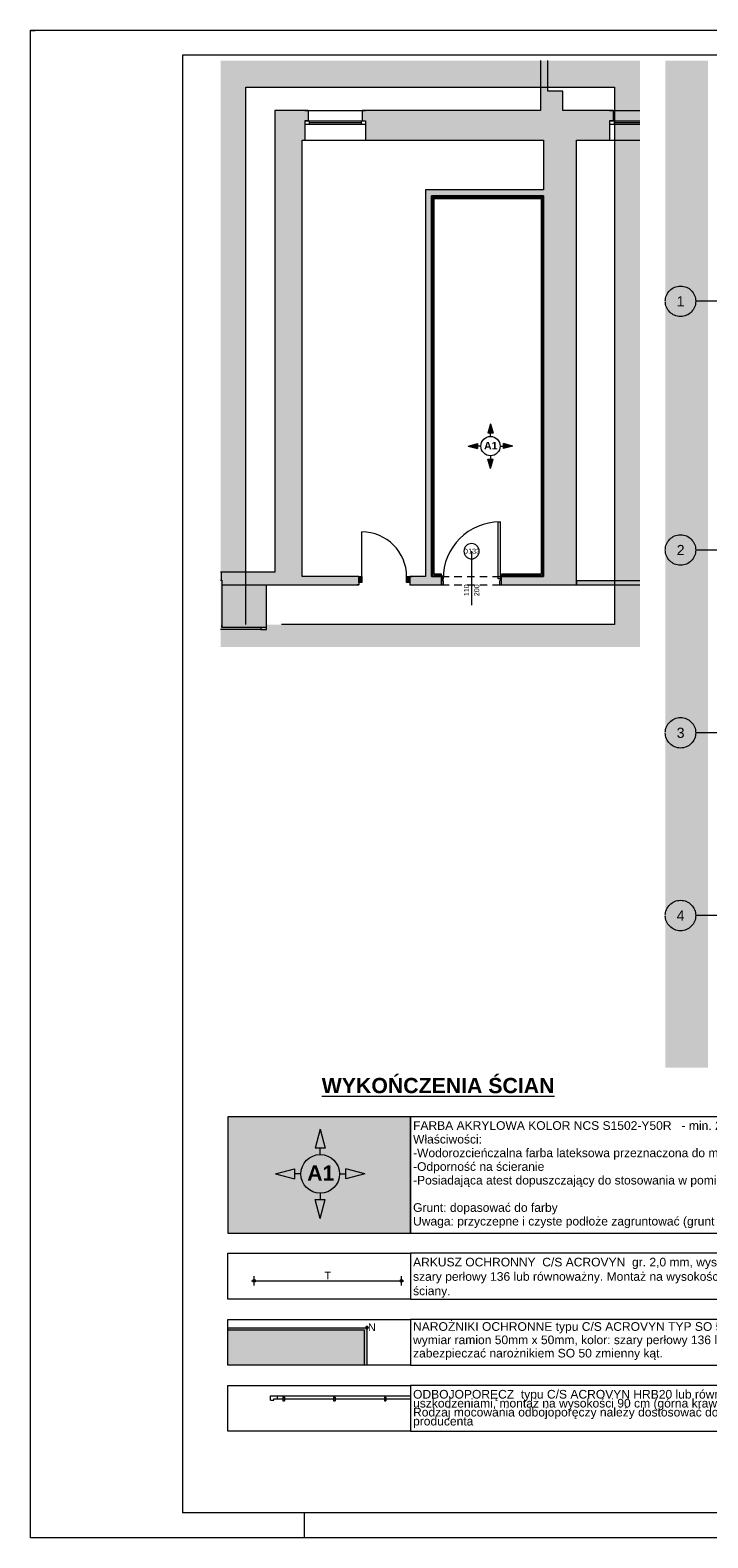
# Paper-space layout 'A-44 WYKOŃCZENIA ŚCIAN - PIĘTRO -1' of a CAD drawing. Header units: millimetres. Extents: x 0 to 594, y 0 to 297.
# Tile 1 of 16: x 0 to 133, y 0 to 297. Entities that reach past the tile are written whole.
import ezdxf
from ezdxf.xclip import XClip

# ---------------------------------------------------------------- set-up
doc = ezdxf.new("R2010")
doc.units = ezdxf.units.MM
doc.header["$MEASUREMENT"] = 0
doc.header["$XCLIPFRAME"] = 0
for name, pattern in [('DASHDOTX2', [1000, 500, -250, 0, -250]), ('Przer. długie kreski', [2.5, 1.5, -1]), ('PRZERYWANA_DU_A', [550, 350, -200])]:
    doc.linetypes.add(name, pattern=pattern)
for name, color, linetype, lineweight in [('0_Nr_pióra__1', 7, 'Continuous', 20), ('0_Nr_pióra__2', 8, 'Continuous', 13), ('A__OKŁADZINY ŚCIAN_Nr_pióra__1', 7, 'Continuous', 20), ('A_ściany proj_Nr_pióra__1', 7, 'Continuous', 20), ('A_ściany proj_Nr_pióra__2', 8, 'Continuous', 13), ('A_ściany_Nr_pióra__1', 7, 'Continuous', 20), ('AR LEGENDY_Nr_pióra__2', 8, 'Continuous', 13), ('AR P NAROŻNIKI_Nr_pióra__1', 7, 'Continuous', 20), ('AR P NAROŻNIKI_Nr_pióra__2', 8, 'Continuous', 13), ('AR P PŁYTKI_Nr_pióra__2', 8, 'Continuous', 13), ('Drzwi Archicad_Nr_pióra__1', 7, 'Continuous', 20), ('Drzwi Archicad_Nr_pióra__3', 252, 'Continuous', 13), ('Znaczniki drzwi Archicada_Nr_pióra__3', 252, 'Continuous', 13)]:
    doc.layers.add(name, color=color, linetype=linetype, lineweight=lineweight)
for name, color, linetype in [('A__OKŁADZINY ŚCIAN', 7, 'Continuous'), ('A_podrys', 7, 'Continuous'), ('A_ściany', 7, 'Continuous'), ('A_ściany proj', 7, 'Continuous'), ('AR P NAROŻNIKI', 7, 'Continuous'), ('AR ŚCIANY ISTNIEJĄCE', 7, 'Continuous'), ('Drzwi Archicad', 7, 'Continuous')]:
    doc.layers.add(name, color=color, linetype=linetype)
for name, color, linetype, lineweight, true_color in [('A__OKŁADZINY ŚCIAN_Nr_pióra__7', 7, 'Continuous', 18, 0x171717), ('A_Arkusz_Nr_pióra__255', 7, 'Continuous', 15, 0x242424), ('A_osie_Nr_pióra__16', 7, 'Continuous', 5, 0x0f0f0f), ('A_osie_Nr_pióra__76', 7, 'Continuous', 5, 0x2d2d2d), ('A_ściany proj_Nr_pióra__10', 7, 'Continuous', 13, 0x4b4b4b), ('AR ODBOJOPORĘCZ_Nr_pióra__84', 7, 'Continuous', 5, 0x4a4a4a), ('AR P NAROŻNIKI_Nr_pióra__7', 7, 'Continuous', 18, 0x171717), ('Okna Archicada_Nr_pióra__19', 7, 'Continuous', 5, 0x191919)]:
    doc.layers.add(name, color=color, linetype=linetype, lineweight=lineweight, true_color=true_color)
doc.styles.add('STYL_AUTOMATYCZNY_1', font='arial.ttf')
doc.styles.add('STYL_AUTOMATYCZNY_3', font='arial.ttf')
doc.styles.add('STYL_AUTOMATYCZNY_4', font='arial.ttf')
doc.styles.add('STYL_AUTOMATYCZNY_5', font='arial.ttf')
pattern_1 = [(45, (-1337.8332, -537.3467), (-0.57024626, 0.57024626), []), (45, (-1337.2629, -537.3467), (-0.57024626, 0.57024626), [0.40323, -0.20161])]

# ---------------------------------------------------------------- blocks, each defined once
blk = doc.blocks.new('Rysunek_1_1', base_point=(-1493.66, -286.48))
at = {"linetype": 'Continuous', "lineweight": 0, "true_color": 0x484848}
blk.add_hatch(color=251, dxfattribs=at).paths.add_polyline_path([(125.08, 290.99), (125.08, 92.59), (133.47, 92.59), (133.47, 290.99)])
at = {"layer": 'A_osie_Nr_pióra__16', "color": 250, "linetype": 'DASHDOTX2', "lineweight": 5, "true_color": 0x0f0f0f}
for p, q in [((151.34, 243.59), (131.08, 243.59)), ((151.34, 194.59), (131.08, 194.59)), ((151.34, 158.59), (131.08, 158.59)), ((151.34, 122.59), (131.08, 122.59))]:
    blk.add_line(p, q, dxfattribs=at)
at = {"layer": 'A_osie_Nr_pióra__76', "color": 250, "linetype": 'Continuous', "lineweight": 5, "true_color": 0x2d2d2d}
for centre in [(128.08, 243.59), (128.08, 194.59), (128.08, 158.59), (128.08, 122.59)]:
    blk.add_circle(centre, 3, dxfattribs=at)
at = {"layer": 'A_osie_Nr_pióra__76', "color": 250, "linetype": 'Continuous', "lineweight": 5, "true_color": 0x2d2d2d, "char_height": 2, "attachment_point": 1, "style": 'STYL_AUTOMATYCZNY_1'}
for s, insert in [('\\A1;{\\pql;\\pt0;\\fArial|b0|i0|c238|p0;\\W1.000000;1}', (127.32, 244.59)), ('\\A1;{\\pql;\\pt0;\\fArial|b0|i0|c238|p0;\\W1.000000;2}', (127.32, 195.59)), ('\\A1;{\\pql;\\pt0;\\fArial|b0|i0|c238|p0;\\W1.000000;3}', (127.32, 159.59)), ('\\A1;{\\pql;\\pt0;\\fArial|b0|i0|c238|p0;\\W1.000000;4}', (127.32, 123.59))]:
    blk.add_mtext(s, dxfattribs=dict(at, insert=insert))
blk = doc.blocks.new('Rysunek_3_3', base_point=(-2131.4, -381.84))
at = {"linetype": 'Continuous', "lineweight": 0, "true_color": 0xe1e1e1}
for points in [[(74.87, 60.05), (74.87, 82.95), (38.87, 82.95), (38.87, 60.05)], [(38.87, 40.9), (65.78, 40.9), (65.78, 34.03), (66.28, 34.03), (66.28, 41.4), (38.87, 41.4)]]:
    blk.add_hatch(color=254, dxfattribs=at).paths.add_polyline_path(points)
at = {"linetype": 'Continuous', "lineweight": 0, "true_color": 0x000000}
for points in [[(57.07, 80.49), (56.07, 76.76), (58.07, 76.76)], [(48.26, 71.69), (51.99, 70.69), (51.99, 72.69)], [(65.87, 71.69), (62.14, 72.69), (62.14, 70.69)], [(57.07, 62.88), (58.07, 66.62), (56.07, 66.62)]]:
    blk.add_hatch(color=18, dxfattribs=at).paths.add_polyline_path(points)
at = {"layer": 'A__OKŁADZINY ŚCIAN', "linetype": 'Continuous', "lineweight": 0, "true_color": 0x171717}
for points in [[(43.8, 50.63), (43.82, 50.54), (43.88, 50.46), (43.96, 50.4), (44.05, 50.38), (44.15, 50.4), (44.23, 50.46), (44.28, 50.54), (44.3, 50.63), (44.28, 50.73), (44.23, 50.81), (44.15, 50.86), (44.05, 50.88), (43.96, 50.86), (43.88, 50.81), (43.82, 50.73)], [(72.81, 50.63), (72.82, 50.54), (72.88, 50.46), (72.96, 50.4), (73.06, 50.38), (73.15, 50.4), (73.23, 50.46), (73.29, 50.54), (73.31, 50.63), (73.29, 50.73), (73.23, 50.81), (73.15, 50.86), (73.06, 50.88), (72.96, 50.86), (72.88, 50.81), (72.82, 50.73)]]:
    blk.add_hatch(color=250, dxfattribs=at).paths.add_polyline_path(points)
at = {"layer": 'AR P NAROŻNIKI', "linetype": 'Continuous', "lineweight": 0, "true_color": 0x171717}
blk.add_hatch(color=250, dxfattribs=at).paths.add_polyline_path([(66.53, 41.4, 1), (66.03, 41.4, 1)])
at = {"layer": 'AR ŚCIANY ISTNIEJĄCE', "linetype": 'Continuous', "lineweight": 0, "true_color": 0xb6b6b6}
blk.add_hatch(color=253, dxfattribs=at).paths.add_polyline_path([(38.87, 40.9), (38.87, 34.03), (65.78, 34.03), (65.78, 40.9)])
at = {"layer": '0_Nr_pióra__1', "color": 7, "linetype": 'Continuous', "lineweight": 20}
for p, q in [((57.07, 80.49), (56.07, 76.76)), ((57.07, 80.49), (58.07, 76.76)), ((58.07, 76.76), (56.07, 76.76)), ((57.07, 75.49), (57.07, 76.76)), ((48.26, 71.69), (51.99, 72.69)), ((48.26, 71.69), (51.99, 70.69)), ((51.99, 72.69), (51.99, 70.69)), ((53.26, 71.69), (51.99, 71.69)), ((60.87, 71.69), (62.14, 71.69)), ((62.14, 70.69), (62.14, 72.69)), ((65.87, 71.69), (62.14, 72.69)), ((65.87, 71.69), (62.14, 70.69)), ((56.07, 66.62), (58.07, 66.62)), ((57.07, 62.88), (56.07, 66.62)), ((57.07, 67.88), (57.07, 66.62)), ((57.07, 62.88), (58.07, 66.62))]:
    blk.add_line(p, q, dxfattribs=at)
blk.add_circle((57.07, 71.69), 3.81, dxfattribs=at)
at = {"layer": '0_Nr_pióra__2', "color": 8, "linetype": 'Continuous', "lineweight": 13}
for p, q in [((207.18, 82.95), (74.87, 82.95)), ((74.87, 82.95), (74.87, 60.05)), ((207.18, 60.05), (207.18, 82.95)), ((74.87, 60.05), (207.18, 60.05))]:
    blk.add_line(p, q, dxfattribs=at)
at = {"layer": '0_Nr_pióra__2', "color": 8, "linetype": 'Continuous', "lineweight": 13, "flags": 128}
for points in [[(74.87, 60.05), (74.87, 82.95), (38.87, 82.95), (38.87, 60.05)], [(38.87, 40.9), (38.87, 41.4), (66.28, 41.4), (66.28, 34.03), (65.78, 34.03), (65.78, 40.9)]]:
    blk.add_lwpolyline(points, close=True, dxfattribs=at)
at = {"layer": 'A__OKŁADZINY ŚCIAN_Nr_pióra__7', "color": 250, "linetype": 'Continuous', "lineweight": 18, "true_color": 0x171717}
for p, q in [((43.55, 50.63), (43.8, 50.63)), ((44.05, 50.88), (44.05, 51.57)), ((44.3, 50.63), (72.81, 50.63)), ((73.06, 50.88), (73.06, 51.57)), ((73.31, 50.63), (73.56, 50.63)), ((44.05, 49.7), (44.05, 50.38)), ((73.06, 49.7), (73.06, 50.38))]:
    blk.add_line(p, q, dxfattribs=at)
for centre in [(44.05, 50.63), (73.06, 50.63)]:
    blk.add_circle(centre, 0.25, dxfattribs=at)
at = {"layer": 'AR LEGENDY_Nr_pióra__2', "color": 8, "linetype": 'Continuous', "lineweight": 13}
for p, q in [((207.18, 56.05), (74.87, 56.05)), ((74.87, 56.05), (74.87, 47.04)), ((207.18, 47.04), (207.18, 56.05)), ((74.87, 47.04), (207.18, 47.04)), ((207.18, 43.04), (74.87, 43.04)), ((74.87, 43.04), (74.87, 34.03)), ((207.18, 34.03), (207.18, 43.04)), ((74.87, 34.03), (207.18, 34.03)), ((207.18, 30.03), (74.87, 30.03)), ((74.87, 30.03), (74.87, 21.01)), ((207.18, 21.01), (207.18, 30.03)), ((74.87, 21.01), (207.18, 21.01))]:
    blk.add_line(p, q, dxfattribs=at)
at = {"layer": 'AR ODBOJOPORĘCZ_Nr_pióra__84', "color": 251, "linetype": 'Continuous', "lineweight": 5, "true_color": 0x4a4a4a}
for p, q in [((47.3, 27.09), (47.3, 27.99)), ((47.3, 27.09), (47.3, 27.98)), ((47.3, 27.98), (74.87, 27.98)), ((47.3, 27.09), (47.9, 27.09)), ((47.9, 27.39), (74.87, 27.39)), ((47.9, 27.09), (47.9, 27.39)), ((48.65, 27.39), (48.65, 27.99)), ((49.71, 27.72), (49.71, 26.99)), ((49.71, 27.72), (50.01, 27.72)), ((49.71, 26.99), (50.01, 26.99)), ((50.01, 27.72), (50.01, 26.99)), ((59.71, 27.72), (59.71, 26.99)), ((59.71, 27.72), (60.01, 27.72)), ((59.71, 26.99), (60.01, 26.99)), ((60.01, 27.72), (60.01, 26.99)), ((69.71, 27.72), (69.71, 26.99)), ((69.71, 27.72), (70.01, 27.72)), ((69.71, 26.99), (70.01, 26.99)), ((70.01, 27.72), (70.01, 26.99))]:
    blk.add_line(p, q, dxfattribs=at)
at = {"layer": 'AR P NAROŻNIKI_Nr_pióra__1', "color": 7, "linetype": 'Continuous', "lineweight": 20}
blk.add_circle((66.28, 41.4), 0.25, dxfattribs=at)
at = {"layer": 'AR P NAROŻNIKI_Nr_pióra__2', "color": 8, "linetype": 'PRZERYWANA_DU_A', "lineweight": 13, "flags": 128}
blk.add_lwpolyline([(66.53, 41.4, 1), (66.03, 41.4, 1)], format="xyb", close=True, dxfattribs=at)
at = {"layer": 'AR P PŁYTKI_Nr_pióra__2', "color": 8, "linetype": 'Continuous', "lineweight": 13, "flags": 128}
for points in [[(74.87, 56.05), (74.87, 47.04), (38.87, 47.04), (38.87, 56.05)], [(74.87, 43.04), (74.87, 34.03), (38.87, 34.03), (38.87, 43.04)], [(74.87, 30.03), (74.87, 21.01), (38.87, 21.01), (38.87, 30.03)]]:
    blk.add_lwpolyline(points, close=True, dxfattribs=at)
at = {"layer": '0_Nr_pióra__1', "color": 7, "linetype": 'Continuous', "lineweight": 20, "insert": (54.5, 71.86), "char_height": 3, "attachment_point": 4, "style": 'STYL_AUTOMATYCZNY_3'}
blk.add_mtext('\\A1;{\\pql;\\fArial|b1|i0|c238|p0;\\W1.000000;A1}', dxfattribs=at)
at = {"layer": '0_Nr_pióra__2', "color": 8, "linetype": 'Continuous', "lineweight": 13, "insert": (57.37, 90.6), "char_height": 3, "attachment_point": 1, "style": 'STYL_AUTOMATYCZNY_3'}
blk.add_mtext('\\A1;{\\pql;\\fArial|b1|i0|c238|p0;\\L\\W1.000000;\\LWYKOŃCZENIA ŚCIAN}', dxfattribs=at)
at = {"layer": '0_Nr_pióra__2', "color": 8, "linetype": 'Continuous', "lineweight": 13, "insert": (75.37, 82.07), "char_height": 1.7, "attachment_point": 1, "line_spacing_factor": 0.949866, "style": 'STYL_AUTOMATYCZNY_1'}
blk.add_mtext('\\A1;{\\pql;\\fArial|b0|i0|c238|p0;\\W1.000000;FARBA AKRYLOWA KOLOR NCS S1502-Y50R   - min. 2 warstwy.\\P\\pql;\\fArial|b0|i0|c238|p0;\\W1.000000;Właściwości:\\P\\pql;\\fArial|b0|i0|c238|p0;\\W1.000000;-Wodorozcieńczalna farba lateksowa przeznaczona do malowania ścian i sufitów wewnątrz budynków.\\P\\pql;\\fArial|b0|i0|c238|p0;\\W1.000000;-Odporność na ścieranie\\P\\pql;\\fArial|b0|i0|c238|p0;\\W1.000000;-Posiadająca atest dopuszczający do stosowania w pomieszczeniach służby zdrowia.\\P\\pql;\\fRomanS|b0|i0|c238|p0;\\W1.000000;\\P\\pql;\\fArial|b0|i0|c238|p0;\\W1.000000;Grunt: dopasować do farby\\P\\pql;\\fArial|b0|i0|c238|p0;\\W1.000000;Uwaga: przyczepne i czyste podłoże zagruntować (grunt dobrać odpowiednio do rodzaju podłoża). }', dxfattribs=at)
at = {"layer": 'A__OKŁADZINY ŚCIAN_Nr_pióra__7', "color": 250, "linetype": 'Continuous', "lineweight": 18, "true_color": 0x171717, "insert": (57.93, 50.93), "char_height": 1.5, "width": 1.2566, "attachment_point": 7, "style": 'STYL_AUTOMATYCZNY_5'}
blk.add_mtext('\\A1;{\\pql;\\fArial|b0|i0|c238|p0;\\W1.000000;T}', dxfattribs=at)
at = {"layer": 'AR LEGENDY_Nr_pióra__2', "color": 8, "linetype": 'Continuous', "lineweight": 13, "insert": (75.37, 55.17), "char_height": 1.7, "width": 131.3066, "attachment_point": 1, "style": 'STYL_AUTOMATYCZNY_1'}
blk.add_mtext('\\A1;{\\pql;\\fArial|b0|i0|c238|p0;\\W1.000000;ARKUSZ OCHRONNY  C/S ACROVYN  gr. 2,0 mm, wys. 900 mm , chroniący ściany przed wszelkimi uszkodzeniami; kolor: szary perłowy 136 lub równoważny. Montaż na wysokości 10 cm bezpośrednio nad cokołem posadzki, bezpośrednio do ściany.\\P\\pql;\\fArial|b0|i0|c238|p0;\\W1.000000;}', dxfattribs=at)
at = {"layer": 'AR LEGENDY_Nr_pióra__2', "color": 8, "linetype": 'Continuous', "lineweight": 13, "char_height": 1.7, "width": 131.3066, "attachment_point": 1, "style": 'STYL_AUTOMATYCZNY_1'}
for s, insert, line_spacing_factor in [('\\A1;{\\pql;\\fArial|b0|i0|c238|p0;\\W1.000000;NAROŻNIKI OCHRONNE typu C/S ACROVYN TYP SO 50 lub równoważne - osłona przeciwuderzeniowa, wysokość 65cm, wymiar ramion 50mm x 50mm, kolor: szary perłowy 136 lub równoważny. Uwaga: narożniki o kącie różnym od 90 ° zabezpieczać narożnikiem SO 50 zmienny kąt. }', (75.37, 42.48), 0.926071), ('\\A1;{\\pql;\\fArial|b0|i0|c238|p0;\\W1.000000;ODBOJOPORĘCZ  typu C/S ACROVYN HRB20 lub równoważna o funkcji poręczy oraz ochrony ściany przed wszelkimi uszkodzeniami, montaż na wysokości 90 cm (górna krawędź), wys. 140mm, kolor: szary perłowy 136 lub równoważny. Rodzaj mocowania odbojoporęczy należy dostosować do rodzaju podłoża. Rozstaw mocowań wg. specyfikacji technicznej producenta}', (75.37, 29.14), 0.623783)]:
    blk.add_mtext(s, dxfattribs=dict(at, insert=insert, line_spacing_factor=line_spacing_factor))
at = {"layer": 'AR P NAROŻNIKI_Nr_pióra__7', "color": 250, "linetype": 'Continuous', "lineweight": 18, "true_color": 0x171717, "insert": (66.5, 41.49), "char_height": 1.5, "attachment_point": 4, "style": 'STYL_AUTOMATYCZNY_1'}
blk.add_mtext('\\A1;{\\pql;\\fArial|b0|i0|c238|p0;\\W1.000000;N}', dxfattribs=at)
blk = doc.blocks.new('Rysunek_5_5', base_point=(-1337.83, -537.35))
at = {"linetype": 'Continuous', "lineweight": 0, "true_color": 0x484848}
h = blk.add_hatch(color=251, dxfattribs=at)
h.paths.add_polyline_path([(37.42, 290.99), (37.42, 175.47), (120.08, 175.47), (120.08, 290.99)])
h.paths.add_polyline_path([(42.42, 285.76), (115.08, 285.76), (115.08, 179.9), (42.42, 179.9)], flags=0)
at = {"layer": 'A__OKŁADZINY ŚCIAN', "linetype": 'Continuous', "lineweight": 0, "true_color": 0x000000}
for points in [[(90.63, 219.46), (90.13, 217.6), (91.13, 217.6)], [(86.23, 215.06), (88.09, 214.56), (88.09, 215.56)], [(95.03, 215.06), (93.17, 215.56), (93.17, 214.56)], [(90.63, 210.66), (91.13, 212.52), (90.13, 212.52)]]:
    blk.add_hatch(color=18, dxfattribs=at).paths.add_polyline_path(points)
at = {"layer": 'A_ściany', "linetype": 'Continuous', "lineweight": 0, "true_color": 0x000000}
for points in [[(100.5, 284.95), (101.9, 284.95), (101.9, 290.99), (100.5, 290.99)], [(104.9, 281.15), (104.9, 284.95), (100.5, 284.95), (100.5, 281.15)], [(37.7, 187.75), (53.5, 187.75), (53.5, 275.35), (48.1, 281.15), (48.1, 190.25), (37.7, 190.25)], [(54.01, 275.35), (54.01, 279.15), (54.71, 279.15), (54.71, 281.15), (48.1, 281.15), (53.5, 275.35)], [(114.1, 275.35), (114.1, 279.15), (114.8, 279.15), (114.8, 281.15), (65.31, 281.15), (65.31, 279.15), (66.01, 279.15), (66.01, 275.35)], [(107.6, 187.75), (107.6, 275.35), (101.1, 275.35), (101.1, 189.35)], [(101.1, 265.55), (77.8, 265.55), (79, 264.35), (101.1, 264.35)], [(77.8, 265.55), (77.8, 189.35), (79, 189.35), (79, 264.35)], [(37.7, 190.25), (37.42, 190.25), (37.42, 188.65), (37.7, 188.65)], [(37.7, 187.75), (37.7, 179.35), (46.5, 179.35), (46.5, 187.75)], [(53.5, 187.75), (64.7, 187.75), (64.7, 189.35), (53.5, 189.35)], [(74.7, 189.35), (74.7, 187.75), (81, 187.75), (81, 189.35)], [(92.8, 189.35), (92.8, 187.75), (107.6, 187.75), (101.1, 189.35)], [(107.6, 188.55), (107.6, 187.75), (120.08, 187.75), (120.08, 188.55)]]:
    blk.add_hatch(color=18, dxfattribs=at).paths.add_polyline_path(points)
at = {"layer": 'A_ściany proj', "linetype": 'Continuous', "lineweight": 0, "true_color": 0x4b4b4b}
h = blk.add_hatch(dxfattribs=at)
h.set_pattern_fill('FP_65_0005', color=251, style=0, pattern_type=2)
h.set_pattern_definition(pattern_1)
h.paths.add_polyline_path([(101.1, 264.35), (79, 264.35), (79.25, 264.1), (100.85, 264.1)])
h = blk.add_hatch(dxfattribs=at)
h.set_pattern_fill('FP_65_0005', color=251, style=0, pattern_type=2)
h.set_pattern_definition(pattern_1)
h.paths.add_polyline_path([(79, 264.35), (79, 189.35), (79.25, 189.35), (79.25, 264.1)])
h = blk.add_hatch(dxfattribs=at)
h.set_pattern_fill('FP_65_0005', color=251, style=0, pattern_type=2)
h.set_pattern_definition(pattern_1)
h.paths.add_polyline_path([(101.1, 189.35), (101.1, 264.35), (100.85, 264.1), (100.85, 189.35)])
h = blk.add_hatch(dxfattribs=at)
h.set_pattern_fill('FP_65_0005', color=251, style=0, pattern_type=2)
h.set_pattern_definition(pattern_1)
h.paths.add_polyline_path([(79.5, 263.85), (100.6, 263.85), (100.85, 264.1), (79.25, 264.1)])
h = blk.add_hatch(dxfattribs=at)
h.set_pattern_fill('FP_65_0005', color=251, style=0, pattern_type=2)
h.set_pattern_definition(pattern_1)
h.paths.add_polyline_path([(79.5, 189.85), (79.5, 263.85), (79.25, 264.1), (79.25, 189.85)])
h = blk.add_hatch(dxfattribs=at)
h.set_pattern_fill('FP_65_0005', color=251, style=0, pattern_type=2)
h.set_pattern_definition(pattern_1)
h.paths.add_polyline_path([(100.85, 189.85), (100.85, 264.1), (100.6, 263.85), (100.6, 189.85)])
h = blk.add_hatch(dxfattribs=at)
h.set_pattern_fill('FP_65_0005', color=251, style=0, pattern_type=2)
h.set_pattern_definition(pattern_1)
h.paths.add_polyline_path([(79.5, 189.6), (79.5, 189.85), (79.25, 189.85), (79.25, 189.6)])
h = blk.add_hatch(dxfattribs=at)
h.set_pattern_fill('FP_65_0005', color=251, style=0, pattern_type=2)
h.set_pattern_definition(pattern_1)
h.paths.add_polyline_path([(79.25, 189.6), (79.25, 189.35), (79.5, 189.35), (79.5, 189.6)])
h = blk.add_hatch(dxfattribs=at)
h.set_pattern_fill('FP_65_0005', color=251, style=0, pattern_type=2)
h.set_pattern_definition(pattern_1)
h.paths.add_polyline_path([(81, 189.85), (79.5, 189.85), (79.5, 189.6), (81, 189.6)])
h = blk.add_hatch(dxfattribs=at)
h.set_pattern_fill('FP_65_0005', color=251, style=0, pattern_type=2)
h.set_pattern_definition(pattern_1)
h.paths.add_polyline_path([(79.5, 189.35), (81, 189.35), (81, 189.6), (79.5, 189.6)])
h = blk.add_hatch(dxfattribs=at)
h.set_pattern_fill('FP_65_0005', color=251, style=0, pattern_type=2)
h.set_pattern_definition(pattern_1)
h.paths.add_polyline_path([(100.6, 189.85), (92.8, 189.85), (92.8, 189.6), (100.6, 189.6)])
h = blk.add_hatch(dxfattribs=at)
h.set_pattern_fill('FP_65_0005', color=251, style=0, pattern_type=2)
h.set_pattern_definition(pattern_1)
h.paths.add_polyline_path([(92.8, 189.35), (100.6, 189.35), (100.6, 189.6), (92.8, 189.6)])
h = blk.add_hatch(dxfattribs=at)
h.set_pattern_fill('FP_65_0005', color=251, style=0, pattern_type=2)
h.set_pattern_definition(pattern_1)
h.paths.add_polyline_path([(100.85, 189.6), (100.85, 189.85), (100.6, 189.85), (100.6, 189.6)])
h = blk.add_hatch(dxfattribs=at)
h.set_pattern_fill('FP_65_0005', color=251, style=0, pattern_type=2)
h.set_pattern_definition(pattern_1)
h.paths.add_polyline_path([(100.6, 189.6), (100.6, 189.35), (100.85, 189.35), (100.85, 189.6)])
at = {"layer": 'Drzwi Archicad', "linetype": 'Continuous', "lineweight": 0, "true_color": 0xfdfdfd}
for points in [[(64.7, 189.35), (64.7, 188.2), (65.3, 188.2), (65.3, 189.35)], [(74.7, 188.2), (74.7, 189.35), (74.1, 189.35), (74.1, 188.2)]]:
    blk.add_hatch(color=7, dxfattribs=at).paths.add_polyline_path(points)
at = {"layer": '0_Nr_pióra__2', "color": 8, "linetype": 'PRZERYWANA_DU_A', "lineweight": 13, "flags": 128}
blk.add_lwpolyline([(42.42, 179.9), (42.42, 285.76), (115.08, 285.76), (115.08, 179.9)], close=True, dxfattribs=at)
at = {"layer": 'A__OKŁADZINY ŚCIAN_Nr_pióra__1', "color": 7, "linetype": 'Continuous', "lineweight": 20}
for p, q in [((90.63, 219.46), (90.13, 217.6)), ((91.13, 217.6), (90.13, 217.6)), ((90.63, 219.46), (91.13, 217.6)), ((90.63, 216.96), (90.63, 217.6)), ((86.23, 215.06), (88.09, 215.56)), ((86.23, 215.06), (88.09, 214.56)), ((88.09, 215.56), (88.09, 214.56)), ((88.73, 215.06), (88.09, 215.06)), ((92.53, 215.06), (93.17, 215.06)), ((93.17, 214.56), (93.17, 215.56)), ((95.03, 215.06), (93.17, 215.56)), ((95.03, 215.06), (93.17, 214.56)), ((90.13, 212.52), (91.13, 212.52)), ((90.63, 210.66), (90.13, 212.52)), ((90.63, 213.16), (90.63, 212.52)), ((90.63, 210.66), (91.13, 212.52))]:
    blk.add_line(p, q, dxfattribs=at)
blk.add_circle((90.63, 215.06), 1.9, dxfattribs=at)
at = {"layer": 'A_ściany proj_Nr_pióra__1', "color": 7, "linetype": 'Continuous', "lineweight": 20, "flags": 128}
for points in [[(101.1, 264.35), (79, 264.35)], [(79, 264.35), (79, 189.35)], [(101.1, 189.35), (101.1, 264.35)], [(79.5, 263.85), (100.6, 263.85)], [(79.5, 189.85), (79.5, 263.85)], [(100.6, 263.85), (100.6, 189.85)], [(81, 189.85), (79.5, 189.85)], [(79.5, 189.35), (81, 189.35)], [(100.6, 189.85), (92.8, 189.85)], [(92.8, 189.35), (100.6, 189.35)]]:
    blk.add_lwpolyline(points, dxfattribs=at)
at = {"layer": 'A_ściany proj_Nr_pióra__10', "color": 251, "linetype": 'Continuous', "lineweight": 13, "true_color": 0x4b4b4b}
for p, q in [((79.25, 264.1), (100.85, 264.1)), ((100.85, 264.1), (79.25, 264.1)), ((79.25, 189.6), (79.25, 264.1)), ((79.25, 264.1), (79.25, 189.6)), ((100.85, 189.6), (100.85, 264.1)), ((100.85, 264.1), (100.85, 189.6)), ((79.25, 189.35), (79.25, 189.6)), ((79.25, 189.6), (79.25, 189.35)), ((79.5, 189.6), (81, 189.6)), ((81, 189.6), (79.5, 189.6)), ((92.8, 189.6), (100.6, 189.6)), ((100.6, 189.6), (92.8, 189.6)), ((100.85, 189.35), (100.85, 189.6)), ((100.85, 189.6), (100.85, 189.35))]:
    blk.add_line(p, q, dxfattribs=at)
at = {"layer": 'A_ściany proj_Nr_pióra__2', "color": 8, "linetype": 'Continuous', "lineweight": 13, "flags": 128}
for points in [[(79, 189.35), (79.25, 189.35)], [(79.25, 189.35), (79.5, 189.35)], [(81, 189.6), (81, 189.85)], [(81, 189.35), (81, 189.6)], [(92.8, 189.6), (92.8, 189.85)], [(92.8, 189.35), (92.8, 189.6)], [(100.6, 189.35), (100.85, 189.35)], [(100.85, 189.35), (101.1, 189.35)]]:
    blk.add_lwpolyline(points, dxfattribs=at)
at = {"layer": 'A_ściany_Nr_pióra__1', "color": 7, "linetype": 'Continuous', "lineweight": 20}
for p, q in [((54.71, 281.15), (54.71, 279.15)), ((65.31, 281.15), (65.31, 279.15)), ((114.8, 281.15), (114.8, 279.15)), ((54.71, 279.15), (54.01, 279.15)), ((54.01, 279.15), (54.01, 275.35)), ((65.31, 279.15), (66.01, 279.15)), ((66.01, 279.15), (66.01, 275.35)), ((114.8, 279.15), (114.1, 279.15)), ((114.1, 279.15), (114.1, 275.35)), ((64.7, 189.35), (64.23, 189.35)), ((64.7, 187.75), (64.33, 187.75)), ((64.7, 189.35), (64.7, 188.2)), ((64.7, 188.2), (64.7, 187.75)), ((74.7, 189.35), (75.17, 189.35)), ((74.7, 189.35), (74.7, 188.2)), ((74.7, 188.2), (74.7, 187.75)), ((74.7, 187.75), (75.07, 187.75)), ((81, 189.35), (80.63, 189.35)), ((81, 188.9), (81, 189.35)), ((81, 187.75), (81, 188.9)), ((92.8, 189.35), (93.17, 189.35)), ((92.8, 188.9), (92.8, 189.35)), ((92.8, 187.75), (92.8, 188.9)), ((37.7, 179.35), (37.7, 179.72)), ((45.35, 179.35), (37.7, 179.35)), ((46.5, 179.35), (45.35, 179.35)), ((46.5, 179.35), (46.5, 179.72))]:
    blk.add_line(p, q, dxfattribs=at)
at = {"layer": 'A_ściany_Nr_pióra__1', "color": 7, "linetype": 'Continuous', "lineweight": 20, "flags": 128}
for points in [[(100.5, 290.99), (100.5, 284.95)], [(101.9, 284.95), (101.9, 290.99)], [(100.5, 284.95), (100.5, 281.15)], [(104.9, 284.95), (101.9, 284.95)], [(104.9, 281.15), (104.9, 284.95)], [(54.71, 281.15), (48.1, 281.15)], [(48.1, 281.15), (48.1, 190.25)], [(100.5, 281.15), (65.31, 281.15)], [(114.8, 281.15), (104.9, 281.15)], [(53.5, 275.35), (54.01, 275.35)], [(53.5, 189.35), (53.5, 275.35)], [(66.01, 275.35), (101.1, 275.35)], [(101.1, 275.35), (101.1, 265.55)], [(107.6, 187.75), (107.6, 275.35)], [(107.6, 275.35), (114.1, 275.35)], [(101.1, 265.55), (77.8, 265.55)], [(77.8, 265.55), (77.8, 189.35)], [(79, 264.35), (101.1, 264.35)], [(79, 189.35), (79, 264.35)], [(101.1, 264.35), (101.1, 189.35)], [(37.7, 190.25), (37.42, 190.25)], [(48.1, 190.25), (37.7, 190.25)], [(37.42, 188.65), (37.7, 188.65)], [(37.7, 188.65), (37.7, 187.75)], [(37.7, 187.75), (37.7, 179.35)], [(37.7, 187.75), (53.5, 187.75)], [(46.5, 179.35), (46.5, 187.75)], [(64.7, 189.35), (53.5, 189.35)], [(53.5, 187.75), (64.7, 187.75)], [(77.8, 189.35), (74.7, 189.35)], [(74.7, 187.75), (81, 187.75)], [(81, 189.35), (79, 189.35)], [(101.1, 189.35), (92.8, 189.35)], [(92.8, 187.75), (107.6, 187.75)], [(120.08, 188.55), (107.6, 188.55)], [(107.6, 188.55), (107.6, 187.75)], [(107.6, 187.75), (120.08, 187.75)]]:
    blk.add_lwpolyline(points, dxfattribs=at)
at = {"layer": 'Drzwi Archicad_Nr_pióra__1', "color": 7, "linetype": 'Continuous', "lineweight": 20}
for p, q in [((65.3, 189.35), (65.3, 198.15)), ((64.7, 189.35), (64.23, 189.35)), ((64.7, 189.35), (64.23, 189.35)), ((64.7, 187.75), (64.33, 187.75)), ((64.7, 187.75), (64.33, 187.75)), ((64.7, 189.35), (65.3, 189.35)), ((64.7, 188.2), (64.7, 189.35)), ((64.7, 189.35), (64.7, 188.2)), ((64.7, 189.35), (64.7, 188.2)), ((65.3, 188.2), (64.7, 188.2)), ((64.7, 188.2), (64.7, 187.75)), ((64.7, 188.2), (64.7, 187.75)), ((65.3, 189.35), (65.3, 188.2)), ((74.1, 188.2), (74.1, 189.35)), ((74.1, 189.35), (74.7, 189.35)), ((74.7, 188.2), (74.1, 188.2)), ((74.7, 189.35), (74.7, 188.2)), ((74.7, 189.35), (74.7, 188.2)), ((74.7, 189.35), (74.7, 188.2)), ((74.7, 189.35), (75.17, 189.35)), ((74.7, 189.35), (75.17, 189.35)), ((74.7, 188.2), (74.7, 187.75)), ((74.7, 188.2), (74.7, 187.75)), ((74.7, 187.75), (75.07, 187.75)), ((74.7, 187.75), (75.07, 187.75)), ((45.35, 178.95), (37.42, 178.95)), ((37.7, 179.35), (37.7, 179.72)), ((37.7, 179.35), (37.7, 179.72)), ((45.35, 179.35), (37.7, 179.35)), ((45.35, 179.35), (37.7, 179.35)), ((45.35, 179.35), (45.35, 178.95)), ((46.5, 179.35), (45.35, 179.35)), ((46.5, 179.35), (45.35, 179.35)), ((46.5, 179.35), (45.35, 179.35)), ((45.35, 178.95), (46.5, 178.95)), ((46.5, 179.35), (46.5, 179.72)), ((46.5, 179.35), (46.5, 179.72)), ((46.5, 178.95), (46.5, 179.35))]:
    blk.add_line(p, q, dxfattribs=at)
blk.add_arc((65.3, 189.35), 8.8, 0, 90, dxfattribs=at)
at = {"layer": 'Drzwi Archicad_Nr_pióra__3', "color": 252, "linetype": 'Continuous', "lineweight": 13}
for p, q in [((92.12, 188.9), (92.12, 200.14)), ((92.12, 200.14), (92.52, 200.14)), ((92.52, 200.14), (92.52, 188.9)), ((81.13, 189.54), (80.63, 189.54)), ((80.63, 189.54), (80.63, 189.35)), ((80.63, 189.35), (81.13, 189.35)), ((81, 189.35), (80.63, 189.35)), ((81, 189.35), (80.63, 189.35)), ((81.25, 189.35), (81, 189.35)), ((81, 189.35), (81, 188.9)), ((81, 188.9), (81, 189.35)), ((81, 188.9), (81, 189.35)), ((81, 188.9), (81.25, 188.9)), ((81.28, 188.9), (81, 188.9)), ((81, 188.9), (81, 187.75)), ((81, 187.75), (81, 188.9)), ((81, 187.75), (81, 188.9)), ((81, 187.75), (81.4, 187.75)), ((81.13, 189.35), (81.13, 189.54)), ((81.25, 188.9), (81.25, 189.35)), ((81.28, 188.5), (81.28, 188.9)), ((81.4, 188.5), (81.28, 188.5)), ((81.4, 187.75), (81.4, 188.5)), ((92.52, 188.9), (92.12, 188.9)), ((92.52, 188.5), (92.4, 188.5)), ((92.4, 188.5), (92.4, 187.75)), ((92.4, 187.75), (92.8, 187.75)), ((92.8, 188.9), (92.52, 188.9)), ((92.52, 188.9), (92.52, 188.5)), ((92.8, 189.35), (92.55, 189.35)), ((92.55, 189.35), (92.55, 188.9)), ((92.55, 188.9), (92.8, 188.9)), ((93.17, 189.54), (92.67, 189.54)), ((92.67, 189.54), (92.67, 189.35)), ((92.67, 189.35), (93.17, 189.35)), ((92.8, 188.9), (92.8, 189.35)), ((92.8, 188.9), (92.8, 189.35)), ((92.8, 188.9), (92.8, 189.35)), ((92.8, 189.35), (93.17, 189.35)), ((92.8, 189.35), (93.17, 189.35)), ((92.8, 187.75), (92.8, 188.9)), ((92.8, 187.75), (92.8, 188.9)), ((92.8, 187.75), (92.8, 188.9)), ((93.17, 189.35), (93.17, 189.54))]:
    blk.add_line(p, q, dxfattribs=at)
at = {"layer": 'Drzwi Archicad_Nr_pióra__3', "color": 252, "linetype": 'Przer. długie kreski', "lineweight": 13}
for p, q in [((81, 189.35), (92.8, 189.35)), ((81, 187.75), (92.8, 187.75))]:
    blk.add_line(p, q, dxfattribs=at)
at = {"layer": 'Drzwi Archicad_Nr_pióra__3', "color": 252, "linetype": 'Continuous', "lineweight": 13}
blk.add_arc((92.52, 188.9), 11.24, 90, 180, dxfattribs=at)
at = {"layer": 'Okna Archicada_Nr_pióra__19', "color": 250, "linetype": 'Continuous', "lineweight": 5, "true_color": 0x191919}
for p, q in [((54.01, 281.15), (66.01, 281.15)), ((114.1, 281.15), (120.08, 281.15)), ((54.01, 279.15), (66.01, 279.15)), ((54.01, 279.15), (54.01, 278.45)), ((54.01, 278.45), (66.01, 278.45)), ((54.91, 279.15), (54.91, 278.45)), ((54.91, 278.8), (65.11, 278.8)), ((65.11, 279.15), (65.11, 278.45)), ((66.01, 279.15), (66.01, 278.45)), ((114.1, 279.15), (120.08, 279.15)), ((114.1, 279.15), (114.1, 278.45)), ((114.1, 278.45), (120.08, 278.45)), ((115, 279.15), (115, 278.45)), ((115, 278.8), (120.08, 278.8)), ((54.01, 275.35), (66.01, 275.35)), ((114.1, 275.35), (120.08, 275.35))]:
    blk.add_line(p, q, dxfattribs=at)
at = {"layer": 'Znaczniki drzwi Archicada_Nr_pióra__3', "color": 252, "linetype": 'Continuous', "lineweight": 13}
blk.add_line((86.9, 194.35), (86.9, 183.75), dxfattribs=at)
at = {"layer": 'Znaczniki drzwi Archicada_Nr_pióra__3', "color": 252, "linetype": 'Continuous', "lineweight": 13, "flags": 128}
blk.add_lwpolyline([(88.4, 194.35, 1), (85.4, 194.35, 1)], format="xyb", close=True, dxfattribs=at)
at = {"layer": 'A__OKŁADZINY ŚCIAN_Nr_pióra__1', "color": 7, "linetype": 'Continuous', "lineweight": 20, "insert": (89.35, 215.15), "char_height": 1.5, "attachment_point": 4, "style": 'STYL_AUTOMATYCZNY_3'}
blk.add_mtext('\\A1;{\\pql;\\fArial|b1|i0|c238|p0;\\W1.000000;A1}', dxfattribs=at)
at = {"layer": 'Znaczniki drzwi Archicada_Nr_pióra__3', "color": 252, "linetype": 'Continuous', "lineweight": 13, "insert": (85.22, 193.84), "char_height": 1, "attachment_point": 7, "style": 'STYL_AUTOMATYCZNY_4'}
blk.add_mtext('\\A1;{\\pql;\\fArial CE|b0|i0|c238|p0;\\W1.000000;D133}', dxfattribs=at)
at = {"layer": 'Znaczniki drzwi Archicada_Nr_pióra__3', "color": 252, "linetype": 'Continuous', "lineweight": 13, "char_height": 1, "attachment_point": 7, "rotation": 90, "style": 'STYL_AUTOMATYCZNY_4'}
for s, insert in [('\\A1;{\\pql;\\fArial CE|b0|i0|c238|p0;\\W1.000000;110}', (86.42, 185.5)), ('\\A1;{\\pql;\\fArial CE|b0|i0|c238|p0;\\W1.000000;200}', (88.42, 185.5))]:
    blk.add_mtext(s, dxfattribs=dict(at, insert=insert))

psp = doc.layouts.new('A-44 WYKOŃCZENIA ŚCIAN - PIĘTRO -1')

# ---------------------------------------------------------------- linework, layer by layer
at = {"layer": 'A_Arkusz_Nr_pióra__255', "color": 250, "linetype": 'Continuous', "lineweight": 15, "true_color": 0x242424}
for p, q in [((-0.1, 296.9), (0.9, 296.9)), ((589.1, 292.1), (29.9, 292.1)), ((29.9, 292.1), (29.9, 4.9)), ((589.1, 4.9), (29.9, 4.9)), ((54, 0), (54, 4.9))]:
    psp.add_line(p, q, dxfattribs=at)
at = {"layer": 'A_Arkusz_Nr_pióra__255', "color": 250, "linetype": 'Continuous', "lineweight": 15, "true_color": 0x242424, "flags": 128}
psp.add_lwpolyline([(0, 297), (594, 297), (594, 0), (0, 0)], close=True, dxfattribs=at)

# ---------------------------------------------------------------- block references
at = {"layer": 'A_podrys', "color": 37, "linetype": 'Continuous', "lineweight": 5, "true_color": 0x656532}
ref = psp.add_blockref('Rysunek_5_5', (-1337.83, -537.35), dxfattribs=at)
XClip(ref).set_block_clipping_path([(37.4179000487, 175.4742372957), (120.084818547, 290.9937032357)])
ref = psp.add_blockref('Rysunek_1_1', (-1493.66, -286.48), dxfattribs=at)
XClip(ref).set_block_clipping_path([(125.084818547, 92.5942348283), (375.5347897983, 290.9937032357)])
ref = psp.add_blockref('Rysunek_3_3', (-2131.4, -381.84), dxfattribs=at)
XClip(ref).set_block_clipping_path([(33.9000134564, 16.0124934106), (212.1663281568, 91.426833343)])

doc.saveas('drawing.dxf')
